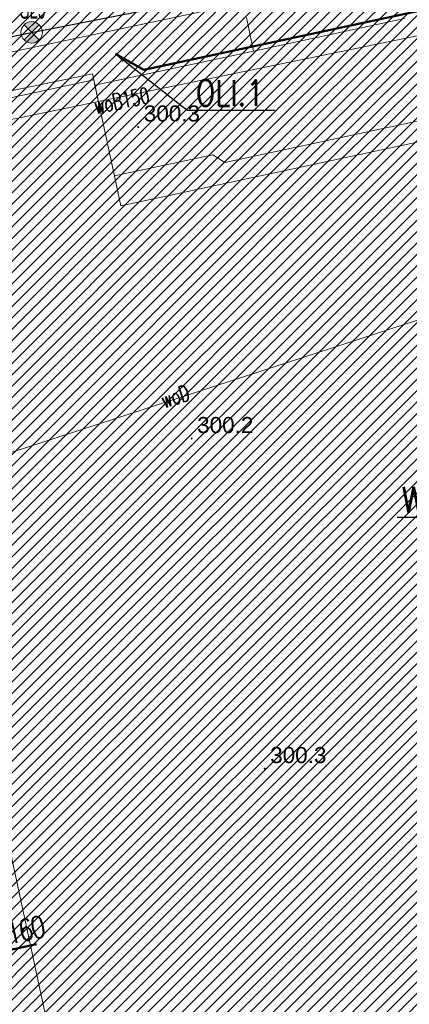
# Model space of a CAD drawing. Header units: metres. Extents: x 6567444 to 13135881, y 5574237 to 11149086.
# Tile 32 of 212: x 6567864 to 6567882, y 5574409 to 5574454. Entities that reach past the tile are written whole.
import ezdxf
from ezdxf import colors
from ezdxf.entities.mleader import LeaderData, LeaderLine
from ezdxf.enums import TextEntityAlignment as Align
from ezdxf.math import Vec2, Vec3

# ---------------------------------------------------------------- set-up
doc = ezdxf.new("R2010")
doc.units = ezdxf.units.M
for name, color, linetype, lineweight in [('_MDCP$0$OTRN', 7, 'Continuous', 13), ('_MDCP$1$GES_PrzewodWodociagowy', 5, 'Continuous', 18), ('_TT_KAN_D', 96, 'Continuous', 50), ('_TT_KAN_D_OPIS_DN', 7, 'Continuous', 30), ('_TT_KAN_D_Opis_PKT_wpust', 7, 'Continuous', 30), ('_TT_WOD_Opis_PKT_I', 7, 'Continuous', 30), ('GE.I.6640.1.468.2024_MDCP_dodatkowe pomiary_12.03.2026$0$GES_PrzewodWodociagowy', 5, 'Continuous', 18), ('GE.I.6640.1.468.2024_MDCP_dodatkowe pomiary_12.03.2026$0$OTRN', 7, 'Continuous', 13), ('PT-IE-001 PZT - instal. elektr XREFF$0$SEL_sieci_oswietlenie_oprawy', 152, 'Continuous', 20)]:
    doc.layers.add(name, color=color, linetype=linetype, lineweight=lineweight)
for name, color, linetype in [('_MDCP$0$OTRN_O', 7, 'Continuous'), ('FORMA - Arch 01 - PZT 1 Strefy', 7, 'Continuous'), ('GE.I.6640.1.468.2024_MDCP_dodatkowe pomiary_12.03.2026$0$OTRN_O', 7, 'Continuous'), ('PT-IE-001 PZT - instal. elektr XREFF$0$SEL_atrybut_bloku1', 7, 'Continuous'), ('PT-IE-001 PZT - instal. elektr XREFF$0$SEL_atrybut_bloku2', 9, 'Continuous')]:
    doc.layers.add(name, color=color, linetype=linetype)
doc.layers.add('PT-IE-001 PZT - instal. elektr XREFF$0$SEL_sieci_kable_nN_oswietlenie', color=7, linetype='PT-IE-001 PZT - instal. elektr XREFF$0$SEL_eNN', lineweight=30, true_color=0xff7a7a)
doc.styles.add('_MDCP$0$BDOT', font='arial.ttf', dxfattribs={"width": 0.9})
doc.styles.add('_MDCP$0$STANDARD', font='simplex.shx')
doc.styles.add('GE.I.6640.1.468.2024_MDCP_dodatkowe pomiary_12.03.2026$0$BDOT', font='arial.ttf', dxfattribs={"width": 0.9})
doc.styles.add('GE.I.6640.1.468.2024_MDCP_dodatkowe pomiary_12.03.2026$0$STANDARD', font='simplex.shx')
doc.styles.add('PT-IE-001 PZT - instal. elektr XREFF$0$ARIAL', font='ARIALN.TTF', dxfattribs={"width": 0.8})
doc.styles.add('PT-IE-001 PZT - instal. elektr XREFF$0$ROMANS', font='ARIALN.TTF', dxfattribs={"width": 0.8})
doc.styles.add('pzt_11-06-2015 (2)$0$RomanS', font='romans.shx')
doc.styles.add('ROMANS', font='romans.shx', dxfattribs={"width": 0.9})
doc.styles.get("Standard").update_dxf_attribs({"font": 'arial.ttf'})
doc.linetypes.add('PT-IE-001 PZT - instal. elektr XREFF$0$SEL_eNN', pattern='A,5,["eNN",PT-IE-001 PZT - instal. elektr XREFF$0$ARIAL,S=1,R=0,X=1.45,Y=0.25],5', length=10)
doc.dimstyles.new('ISO-25', dxfattribs={"dimtxt": 2.5, "dimasz": 2.5, "dimexe": 1.25, "dimexo": 0.625, "dimtad": 1, "dimtxsty": 'Standard', "dimcen": 2.5, "dimadec": 0, "dimazin": 0, "dimtfac": 1, "dimtmove": 0, "dimatfit": 3, "dimfxl": 1, "dimarcsym": 0})
pattern_1 = [(45, (0, 0), (-0.265165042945, 0.265165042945), [])]

# ---------------------------------------------------------------- blocks, each defined once
blk = doc.blocks.new('_MDCP$0$OTRN')
at = {"layer": '_MDCP$0$OTRN', "color": 0, "const_width": 0.09}
blk.add_lwpolyline([(-0.045, 0, 1), (0.045, 0, 1)], format="xyb", close=True, dxfattribs=at)
at = {"layer": '_MDCP$0$OTRN_O', "color": 0, "style": '_MDCP$0$BDOT'}
blk.add_attdef('RZEDNA', (0.514, 0.515), '', height=1.5, dxfattribs=at)
blk = doc.blocks.new('_MDCP')
at = {"layer": '_MDCP$1$GES_PrzewodWodociagowy', "color": 5, "linetype": 'Continuous', "lineweight": 18}
blk.add_lwpolyline([(6567818.054, 5574440.375), (6567892.06, 5574455.65), (6567958.853, 5574454.349)], dxfattribs=at)
at = {"layer": '_MDCP$1$GES_PrzewodWodociagowy', "color": 5, "linetype": 'Continuous', "lineweight": 18, "flags": 128}
blk.add_lwpolyline([(6567848.987, 5574429.438), (6567896.394, 5574444.884), (6567911.585, 5574448.06)], dxfattribs=at)
at = {"layer": '_MDCP$0$OTRN', "color": 14, "xscale": 0.5, "yscale": 0.5, "zscale": 0.5}
for p, values in [((6567869.775, 5574449.464, 300.343), {'RZEDNA': '300.3'}), ((6567872.263, 5574434.928, 300.157), {'RZEDNA': '300.2'}), ((6567875.668, 5574419.532, 300.303), {'RZEDNA': '300.3'})]:
    blk.add_blockref('_MDCP$0$OTRN', p, dxfattribs=at).add_auto_attribs(values)
at = {"layer": '_MDCP$1$GES_PrzewodWodociagowy', "color": 5, "lineweight": 15, "style": '_MDCP$0$STANDARD', "width": 0.66}
for s, rotation, p in [('woB150', -348.3, (6567869, 5574450.7)), ('woD', -342, (6567871.5, 5574436.9))]:
    blk.add_text(s, height=0.75, rotation=rotation, dxfattribs=at).set_placement(p, align=Align.MIDDLE_CENTER)
blk = doc.blocks.new('GE.I.6640.1.468.2024_MDCP_dodatkowe pomiary_12.03.2026$0$OTRN')
at = {"layer": 'GE.I.6640.1.468.2024_MDCP_dodatkowe pomiary_12.03.2026$0$OTRN', "color": 0, "const_width": 0.09}
blk.add_lwpolyline([(-0.045, 0, 1), (0.045, 0, 1)], format="xyb", close=True, dxfattribs=at)
at = {"layer": 'GE.I.6640.1.468.2024_MDCP_dodatkowe pomiary_12.03.2026$0$OTRN_O', "color": 0, "style": 'GE.I.6640.1.468.2024_MDCP_dodatkowe pomiary_12.03.2026$0$BDOT'}
blk.add_attdef('RZEDNA', (0.514, 0.515), '', height=1.5, dxfattribs=at)
blk = doc.blocks.new('GE.I.6640.1.468.2024_MDCP_dodatkowe pomiary_12.03.2026')
at = {"layer": 'GE.I.6640.1.468.2024_MDCP_dodatkowe pomiary_12.03.2026$0$GES_PrzewodWodociagowy', "color": 5, "linetype": 'Continuous', "lineweight": 18}
blk.add_lwpolyline([(6567818.054, 5574440.375), (6567892.06, 5574455.65), (6567958.853, 5574454.349)], dxfattribs=at)
at = {"layer": 'GE.I.6640.1.468.2024_MDCP_dodatkowe pomiary_12.03.2026$0$GES_PrzewodWodociagowy', "color": 5, "linetype": 'Continuous', "lineweight": 18, "flags": 128}
blk.add_lwpolyline([(6567848.987, 5574429.438), (6567896.394, 5574444.884), (6567911.585, 5574448.06)], dxfattribs=at)
at = {"layer": 'GE.I.6640.1.468.2024_MDCP_dodatkowe pomiary_12.03.2026$0$OTRN', "color": 14, "xscale": 0.5, "yscale": 0.5, "zscale": 0.5}
for p, values in [((6567869.775, 5574449.464, 300.343), {'RZEDNA': '300.3'}), ((6567872.263, 5574434.928, 300.157), {'RZEDNA': '300.2'}), ((6567875.668, 5574419.532, 300.303), {'RZEDNA': '300.3'})]:
    blk.add_blockref('GE.I.6640.1.468.2024_MDCP_dodatkowe pomiary_12.03.2026$0$OTRN', p, dxfattribs=at).add_auto_attribs(values)
at = {"layer": 'GE.I.6640.1.468.2024_MDCP_dodatkowe pomiary_12.03.2026$0$GES_PrzewodWodociagowy', "color": 5, "lineweight": 15, "style": 'GE.I.6640.1.468.2024_MDCP_dodatkowe pomiary_12.03.2026$0$STANDARD', "width": 0.66}
for s, rotation, p in [('woB150', -348.3, (6567869, 5574450.7)), ('woD', -342, (6567871.5, 5574436.9))]:
    blk.add_text(s, height=0.75, rotation=rotation, dxfattribs=at).set_placement(p, align=Align.MIDDLE_CENTER)
blk = doc.blocks.new('PT-IE-001 PZT - instal. elektr XREFF$0$oprawa zewnetrzna parkowa')
for points in [[(0.354, 0.354, 0.414214), (-0.354, 0.354), (0, 0)], [(-0.354, -0.354, 0.414214), (0.354, -0.354), (0, 0)]]:
    blk.add_hatch(color=256).paths.add_polyline_path(points)
for p, q in [((-0.354, -0.354), (0.354, 0.354)), ((-0.354, 0.354), (0.354, -0.354))]:
    blk.add_line(p, q)
blk.add_circle((0, 0), 0.5)
at = {"layer": 'PT-IE-001 PZT - instal. elektr XREFF$0$SEL_atrybut_bloku1', "style": 'PT-IE-001 PZT - instal. elektr XREFF$0$ROMANS', "width": 0.6, "flags": 8}
blk.add_attdef('TYP', text='', height=1, dxfattribs=at).set_placement((0.053, 0.641), align=Align.CENTER)
at = {"layer": 'PT-IE-001 PZT - instal. elektr XREFF$0$SEL_atrybut_bloku2', "style": 'PT-IE-001 PZT - instal. elektr XREFF$0$ROMANS', "width": 0.6, "flags": 8}
for tag, p in [('OPIS1', (-0.034, -1.403)), ('OPIS2', (-0.034, -2.264))]:
    blk.add_attdef(tag, text='', height=0.75, dxfattribs=at).set_placement(p, align=Align.CENTER)
blk = doc.blocks.new('PT-IE-001 PZT - instal. elektr XREFF')
at = {"layer": 'PT-IE-001 PZT - instal. elektr XREFF$0$SEL_sieci_kable_nN_oswietlenie', "ltscale": 0.5}
for p, q in [((6567864.803, 5574453.879), (6567872.884, 5574455.47)), ((6567856.923, 5574452.227), (6567864.803, 5574453.879))]:
    blk.add_line(p, q, dxfattribs=at)
at = {"layer": 'PT-IE-001 PZT - instal. elektr XREFF$0$SEL_sieci_oswietlenie_oprawy'}
blk.add_blockref('PT-IE-001 PZT - instal. elektr XREFF$0$oprawa zewnetrzna parkowa', (6567864.803, 5574453.879), dxfattribs=at).add_auto_attribs({'TYP': 'SŁ9'})

msp = doc.modelspace()

# ---------------------------------------------------------------- block references
at = {"layer": 'Defpoints'}
msp.add_blockref('GE.I.6640.1.468.2024_MDCP_dodatkowe pomiary_12.03.2026', (0, 0), dxfattribs=at)

# ---------------------------------------------------------------- next in the draw order: block references
msp.add_blockref('_MDCP', (0, 0))

# ---------------------------------------------------------------- next in the draw order: linework, layer by layer
at = {"layer": '_TT_KAN_D'}
msp.add_line((6567868.712, 5574452.874), (6567870.038, 5574452.136), dxfattribs=at)
for points in [[(6567870.038, 5574452.136), (6567902.16, 5574459.039)], [(6567865.022, 5574411.338), (6567863.166, 5574410.939)]]:
    msp.add_lwpolyline(points, dxfattribs=at)

# ---------------------------------------------------------------- next in the draw order: leaders
at = {"layer": '_TT_WOD_Opis_PKT_I'}
ml = msp.add_multileader_mtext('Standard', dxfattribs=at)
ml.set_content('\\C7;WI.B', color=256, style='ROMANS')
ml.set_leader_properties(color=7, linetype='ByLayer', lineweight=25)
ml.build(insert=Vec2(0, 0))
ml.multileader.update_dxf_attribs({"text_left_attachment_type": 5, "text_right_attachment_type": 5, "dogleg_length": 0.2, "arrow_head_size": 0.5})
ctx = ml.context
ctx.base_point, ctx.char_height, ctx.arrow_head_size, ctx.landing_gap_size, ctx.plane_origin = Vec3(6567881.49, 5574431.24), 1.2, 0.5, 0.5, Vec3(6567929.871, 5574444.495)
ctx.left_attachment, ctx.right_attachment, ctx.text_align_type = 5, 5, 2
notes = []
notes.append((ctx, [(0, (1, 1, 0), (6567885.673, 5574431.24), (-1, 0), 0.2, [(0, [(6567893.132, 5574432.2)], 0, [])])]))
ctx.mtext.insert, ctx.mtext.alignment, ctx.mtext.flow_direction = Vec3(6567884.973, 5574432.68), 3, 5
for ctx, leaders in notes:
    for number, flags, end, landing, length, lines in leaders:
        leader = LeaderData()
        leader.index, (leader.has_last_leader_line, leader.has_dogleg_vector, leader.attachment_direction) = number, flags
        leader.last_leader_point, leader.dogleg_vector, leader.dogleg_length = Vec3(end), Vec3(landing), length
        for number, points, colour, breaks in lines:
            line = LeaderLine()
            line.index, line.vertices, line.color, line.breaks = number, Vec3.list(points), colors.encode_raw_color(colour), breaks
            leader.lines.append(line)
        ctx.leaders.append(leader)

# ---------------------------------------------------------------- next in the draw order: block references
msp.add_blockref('PT-IE-001 PZT - instal. elektr XREFF', (0, 0))

# ---------------------------------------------------------------- next in the draw order: hatches: boundary and pattern name
at = {"layer": 'FORMA - Arch 01 - PZT 1 Strefy', "linetype": 'Continuous', "lineweight": 0, "true_color": 0x69697f}
h = msp.add_hatch(dxfattribs=at)
h.set_pattern_fill('ANSI31', color=8, scale=3, style=0)
h.set_pattern_definition(pattern_1)
h.paths.add_polyline_path([(6567868.664, 5574447.184), (6567873.254, 5574448.171), (6567873.813, 5574447.81), (6567888.539, 5574450.975, -0.233884), (6567889.399, 5574450.758, -0.164402), (6567889.726, 5574450.208), (6567892.634, 5574436.678), (6567887.555, 5574435.586), (6567887.676, 5574435.026), (6567887.676, 5574435.025, -0.414102), (6567887.215, 5574434.313), (6567887.039, 5574434.275), (6567887.371, 5574432.73), (6567888.657, 5574433.007), (6567888.619, 5574433.183, -0.414214), (6567889.08, 5574433.895), (6567893.049, 5574434.749), (6567893.322, 5574433.479), (6567898.21, 5574434.53), (6567906.331, 5574396.74), (6567909.836, 5574380.434), (6567926.815, 5574389.768), (6567940.833, 5574410.263, 0.198373), (6567942.208, 5574417.794), (6567932.917, 5574461.025), (6567905.128, 5574455.052, -0.414214), (6567901.564, 5574457.355), (6567901.459, 5574457.843, -0.414214), (6567903.762, 5574461.407), (6567939.749, 5574469.141, -0.063253), (6567941.005, 5574469.249), (6567939.792, 5574475.428, -0.052799), (6567938.687, 5574475.025), (6567900.546, 5574466.853, -0.086628), (6567900.202, 5574466.839), (6567886.587, 5574463.893), (6567887.53, 5574459.452), (6567888.307, 5574455.835), (6567882.192, 5574454.521), (6567875.153, 5574453.008), (6567867.754, 5574451.418)])
h.paths.add_polyline_path([(6567903.07, 5574442.847), (6567912.847, 5574444.948), (6567923.521, 5574395.283), (6567913.745, 5574393.181)], flags=0)
h.paths.add_polyline_path([(6567925.121, 5574405.928, -0.004779), (6567925.109, 5574405.984), (6567925.133, 5574405.989)], flags=0)
h.paths.add_polyline_path([(6567932.495, 5574408.258), (6567927.607, 5574407.207), (6567918.151, 5574451.203), (6567927.928, 5574453.304), (6567936.333, 5574414.197), (6567931.445, 5574413.146)], flags=0)
at = {"layer": 'FORMA - Arch 01 - PZT 1 Strefy', "linetype": 'Continuous', "lineweight": 0, "true_color": 0x786554}
h = msp.add_hatch(dxfattribs=at)
h.set_pattern_fill('ANSI31', color=37, scale=3, style=0)
h.set_pattern_definition(pattern_1)
h.paths.add_polyline_path([(6567855.246, 5574456.301), (6567851.757, 5574462.185), (6567854.181, 5574450.906), (6567854.544, 5574449.216), (6567856.5, 5574449.636), (6567856.137, 5574451.322), (6567883.371, 5574457.115), (6567888.037, 5574457.095), (6567887.53, 5574459.452, 0.007414), (6567887.327, 5574460.148), (6567886.587, 5574463.893), (6567882.349, 5574463.025), (6567879.755, 5574458.888), (6567862.162, 5574455.107)])
at = {"layer": 'FORMA - Arch 01 - PZT 1 Strefy', "linetype": 'Continuous', "lineweight": 0, "true_color": 0x577933}
h = msp.add_hatch(dxfattribs=at)
h.set_pattern_fill('ANSI31', color=77, scale=3, style=0)
h.set_pattern_definition(pattern_1)
h.paths.add_polyline_path([(6567874.014, 5574368.787), (6567903.73, 5574375.51), (6567926.87, 5574388.23), (6567941.769, 5574410.008), (6567945.87, 5574425.68), (6567946.274, 5574437.791), (6567944.961, 5574438.318), (6567943.09, 5574447.025), (6567939.696, 5574458.048), (6567938.856, 5574457.187), (6567945.454, 5574426.488), (6567940.566, 5574425.437), (6567942.208, 5574417.794, -0.198349), (6567940.833, 5574410.263), (6567926.815, 5574389.768), (6567903.433, 5574376.914), (6567873.643, 5574370.512)])
h = msp.add_hatch(dxfattribs=at)
h.set_pattern_fill('ANSI31', color=77, scale=3, style=0)
h.set_pattern_definition(pattern_1)
h.paths.add_polyline_path([(6567856.5, 5574449.633), (6567867.644, 5574451.942), (6567867.702, 5574451.66), (6567867.754, 5574451.418), (6567875.153, 5574453.008), (6567874.816, 5574454.572), (6567881.856, 5574456.085), (6567882.192, 5574454.521), (6567886.105, 5574455.362), (6567888.307, 5574455.835), (6567888.037, 5574457.095), (6567883.371, 5574457.115), (6567856.137, 5574451.322)])
at = {"layer": 'FORMA - Arch 01 - PZT 1 Strefy', "linetype": 'Continuous', "lineweight": 0, "true_color": 0x7c7938}
h = msp.add_hatch(dxfattribs=at)
h.set_pattern_fill('ANSI31', color=57, scale=3, style=0)
h.set_pattern_definition(pattern_1)
h.paths.add_polyline_path([(6567874.816, 5574454.572), (6567875.153, 5574453.008), (6567882.192, 5574454.521), (6567881.856, 5574456.085)])
at = {"layer": 'FORMA - Arch 01 - PZT 1 Strefy', "linetype": 'Continuous', "lineweight": 0, "true_color": 0x606060}
h = msp.add_hatch(dxfattribs=at)
h.set_pattern_fill('ANSI31', color=251, scale=3, style=0)
h.set_pattern_definition(pattern_1)
h.paths.add_polyline_path([(6567871.897, 5574368.332), (6567874.014, 5574368.787), (6567873.643, 5574370.512), (6567903.422, 5574376.912), (6567909.835, 5574380.437), (6567906.331, 5574396.74), (6567901.444, 5574395.69), (6567900.638, 5574399.438, 0.414214), (6567899.925, 5574399.899), (6567899.749, 5574399.861), (6567903.66, 5574381.663), (6567879.003, 5574376.364), (6567879.525, 5574373.939), (6567879.51, 5574373.936), (6567873.199, 5574372.58), (6567872.678, 5574375.004), (6567872.546, 5574374.976), (6567856.579, 5574449.269), (6567867.702, 5574451.66), (6567867.644, 5574451.942), (6567854.542, 5574449.228), (6567857.367, 5574436.081), (6567857.331, 5574436.103), (6567866.955, 5574391.323), (6567867.301, 5574389.716), (6567869.023, 5574381.702), (6567871.013, 5574372.442), (6567871.082, 5574372.125), (6567871.526, 5574370.057)])
at = {"layer": 'FORMA - Arch 01 - PZT 1 Strefy', "linetype": 'Continuous', "lineweight": 0, "ltscale": 5, "true_color": 0xf0e6d9}
h = msp.add_hatch(dxfattribs=at)
h.set_pattern_fill('ANSI31', color=254, scale=3, style=0)
h.set_pattern_definition(pattern_1)
h.paths.add_polyline_path([(6567856.579, 5574449.269), (6567872.546, 5574374.976), (6567872.678, 5574375.004), (6567873.199, 5574372.58), (6567879.525, 5574373.939), (6567879.003, 5574376.364), (6567903.66, 5574381.663), (6567892.45, 5574433.822), (6567887.371, 5574432.73), (6567883.877, 5574448.989), (6567868.965, 5574445.784), (6567867.702, 5574451.66)])
at = {"layer": 'FORMA - Arch 01 - PZT 1 Strefy', "linetype": 'Continuous', "lineweight": 0, "true_color": 0x606060}
h = msp.add_hatch(dxfattribs=at)
h.set_pattern_fill('ANSI31', color=251, scale=3, style=0)
h.set_pattern_definition(pattern_1)
h.paths.add_polyline_path([(6567873.813, 5574447.81), (6567873.254, 5574448.171), (6567868.664, 5574447.184), (6567868.965, 5574445.784), (6567883.877, 5574448.989), (6567887.039, 5574434.275), (6567887.215, 5574434.313, 0.414595), (6567887.676, 5574435.026), (6567884.647, 5574449.116), (6567889.726, 5574450.21, 0.413738), (6567888.539, 5574450.975)])

# ---------------------------------------------------------------- next in the draw order: linework, layer by layer
at = {"layer": 'FORMA - Arch 01 - PZT 1 Strefy', "color": 31, "linetype": 'Continuous', "lineweight": 0, "true_color": 0xf1cba9}
msp.add_line((6567856.137, 5574451.322), (6567883.371, 5574457.115), dxfattribs=at)
at = {"layer": 'FORMA - Arch 01 - PZT 1 Strefy', "color": 71, "linetype": 'Continuous', "lineweight": 13, "true_color": 0xaff266}
for p, q in [((6567883.371, 5574457.115), (6567856.137, 5574451.322)), ((6567875.153, 5574453.008), (6567874.816, 5574454.572)), ((6567867.754, 5574451.418), (6567875.153, 5574453.008)), ((6567856.5, 5574449.633), (6567867.644, 5574451.942)), ((6567867.644, 5574451.942), (6567867.702, 5574451.66)), ((6567867.702, 5574451.66), (6567867.754, 5574451.418))]:
    msp.add_line(p, q, dxfattribs=at)
at = {"layer": 'FORMA - Arch 01 - PZT 1 Strefy', "color": 51, "linetype": 'Continuous', "lineweight": 13, "true_color": 0xf9f271}
for p, q in [((6567874.816, 5574454.572), (6567875.153, 5574453.008)), ((6567875.153, 5574453.008), (6567882.192, 5574454.521))]:
    msp.add_line(p, q, dxfattribs=at)
at = {"layer": 'FORMA - Arch 01 - PZT 1 Strefy', "color": 254, "linetype": 'Continuous', "lineweight": 13, "true_color": 0xd2d2ff}
for p, q in [((6567882.192, 5574454.521), (6567875.153, 5574453.008)), ((6567875.153, 5574453.008), (6567867.754, 5574451.418)), ((6567867.754, 5574451.418), (6567868.664, 5574447.184)), ((6567873.813, 5574447.81), (6567888.539, 5574450.975)), ((6567868.664, 5574447.184), (6567873.254, 5574448.171)), ((6567873.254, 5574448.171), (6567873.813, 5574447.81))]:
    msp.add_line(p, q, dxfattribs=at)
at = {"layer": 'FORMA - Arch 01 - PZT 1 Strefy', "color": 9, "linetype": 'Continuous', "lineweight": 13}
for p, q in [((6567867.644, 5574451.942), (6567854.542, 5574449.228)), ((6567867.702, 5574451.66), (6567867.644, 5574451.942)), ((6567856.579, 5574449.269), (6567867.702, 5574451.66)), ((6567888.539, 5574450.975), (6567873.813, 5574447.81)), ((6567872.546, 5574374.976), (6567856.579, 5574449.269)), ((6567868.965, 5574445.784), (6567883.877, 5574448.989)), ((6567873.254, 5574448.171), (6567868.664, 5574447.184)), ((6567873.813, 5574447.81), (6567873.254, 5574448.171)), ((6567868.664, 5574447.184), (6567868.965, 5574445.784))]:
    msp.add_line(p, q, dxfattribs=at)
at = {"layer": 'FORMA - Arch 01 - PZT 1 Strefy', "color": 254, "linetype": 'Continuous', "lineweight": 0, "true_color": 0xe3cfb5}
for p, q in [((6567867.702, 5574451.66), (6567856.579, 5574449.269)), ((6567868.965, 5574445.784), (6567867.702, 5574451.66)), ((6567856.579, 5574449.269), (6567872.546, 5574374.976)), ((6567883.877, 5574448.989), (6567868.965, 5574445.784))]:
    msp.add_line(p, q, dxfattribs=at)

# ---------------------------------------------------------------- next in the draw order: texts
at = {"layer": '_TT_KAN_D_OPIS_DN', "insert": (6567862.946, 5574412.165), "char_height": 1, "attachment_point": 1, "rotation": 12.6833, "style": 'pzt_11-06-2015 (2)$0$RomanS'}
msp.add_mtext_dynamic_manual_height_columns('\\T0.85;\\W0.8;%%C160', width=9.13673, gutter_width=12.5, heights=[0], dxfattribs=at)
at = {"layer": '_TT_KAN_D_Opis_PKT_wpust', "lineweight": 25, "insert": (6567872.458, 5574451.654, 300.05), "char_height": 1.2, "attachment_point": 1, "style": 'ROMANS'}
msp.add_mtext('\\W0.8;OLI.1', dxfattribs=at)

# ---------------------------------------------------------------- next in the draw order: leaders
at = {"layer": '_TT_KAN_D_Opis_PKT_wpust', "lineweight": 25, "annotation_type": 0, "has_hookline": 1, "hookline_direction": 0, "text_width": 2.971}
msp.add_leader([(6567868.712, 5574452.874, 300.05), (6567872.052, 5574450.25, 300.05), (6567872.552, 5574450.25, 300.05)], dimstyle='ISO-25', override={"dimasz": 0.5, "dimgap": 0.625, "dimtad": 3}, dxfattribs=at)

doc.saveas('drawing.dxf')
